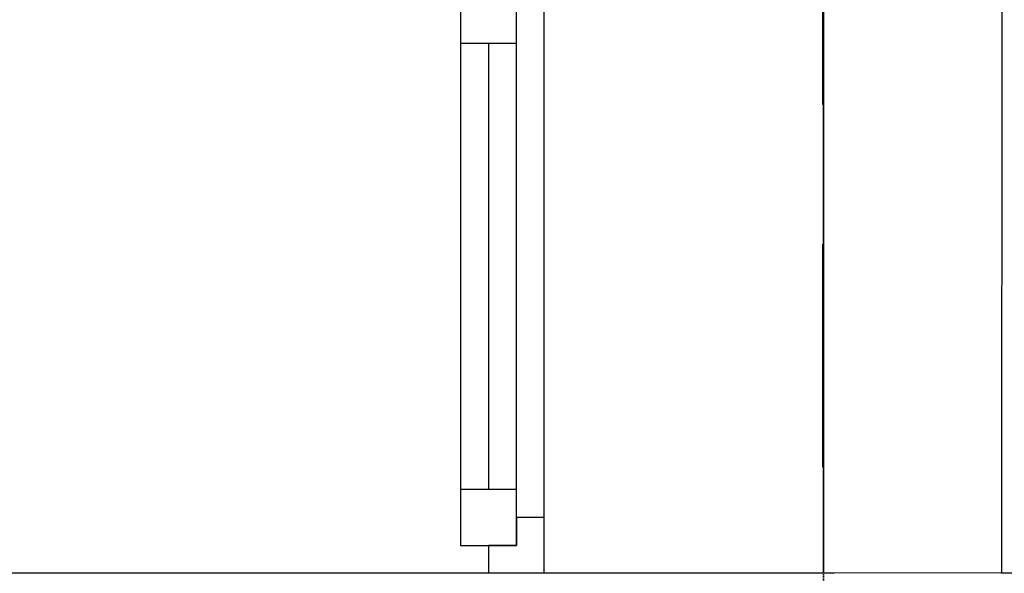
# Model space of a CAD drawing. Header units: millimetres. Extents: x -28761 to 4793, y -4271 to 20239.
# Tile 226 of 256: x -1042 to -160, y 5105 to 5601. Entities that reach past the tile are written whole.
import ezdxf

# ---------------------------------------------------------------- set-up
doc = ezdxf.new("R2010")
doc.units = ezdxf.units.MM
doc.header["$MEASUREMENT"] = 0
for name, pattern in [('Wipeout_Contour', [1000, 0, -1000]), ('Čárkovaná', [325, 200, -125]), ('čárkovaná 3', [1.5, 1, -0.5])]:
    doc.linetypes.add(name, pattern=pattern)
for name, color, linetype in [('5._POHLED ZÁPADNÍ_1_Konstrukce - nenosné', 7, 'Continuous'), ('5._POHLED ZÁPADNÍ_1_Nové_Konstrukce - nenosné', 7, 'Continuous'), ('5._POHLED ZÁPADNÍ_1_Nové_Konstrukce - nosné', 7, 'Continuous'), ('5._POHLED ZÁPADNÍ_1_Nové_Otvory – Okna', 7, 'Continuous'), ('5._POHLED ZÁPADNÍ_1_Nové_Výplně – Řezové', 7, 'Continuous')]:
    doc.layers.add(name, color=color, linetype=linetype)

msp = doc.modelspace()

# ---------------------------------------------------------------- linework, layer by layer
at = {"layer": '5._POHLED ZÁPADNÍ_1_Nové_Otvory – Okna', "color": 1, "linetype": 'Continuous', "lineweight": 25}
for p, q in [((-321.69, 6155.17), (-321.69, 5105.17)), ((-646.69, 5630.17), (-646.69, 5580.17)), ((-596.69, 5580.17), (-596.69, 5630.17)), ((-571.69, 5155.17), (-571.69, 5630.17)), ((-646.69, 5580.17), (-646.69, 5180.17)), ((-646.69, 5580.17), (-596.69, 5580.17)), ((-646.69, 5580.17), (-646.69, 5180.17)), ((-621.69, 5580.17), (-621.69, 5180.17)), ((-596.69, 5180.17), (-596.69, 5580.17)), ((-596.69, 5180.17), (-646.69, 5180.17)), ((-646.69, 5180.17), (-646.69, 5130.17)), ((-596.69, 5130.17), (-596.69, 5180.17)), ((-571.69, 5155.17), (-596.69, 5155.17)), ((-596.69, 5155.17), (-596.69, 5130.17)), ((-571.69, 5105.17), (-571.69, 5155.17)), ((-646.69, 5130.17), (-596.69, 5130.17)), ((-596.69, 5130.17), (-621.69, 5130.17)), ((-621.69, 5130.17), (-621.69, 5105.17)), ((-621.69, 5105.17), (-1191.69, 5105.17)), ((-571.69, 5105.17), (-621.69, 5105.17)), ((-571.69, 5105.17), (-621.69, 5105.17)), ((-321.69, 5105.17), (-571.69, 5105.17)), ((-41.69, 5105.17), (-321.69, 5105.17))]:
    msp.add_line(p, q, dxfattribs=at)

# ---------------------------------------------------------------- next in the draw order: wipeouts: each hides what was drawn before it
at = {"color": 254, "linetype": 'Wipeout_Contour', "lineweight": 0, "ltscale": 25052.949126}
msp.add_wipeout([(-321.98, 5105.17), (-322.24, 3226.7), (-312.24, 3226.7), (-162.24, 3226.68), (-161.98, 5105.14), (-311.98, 5105.16)], dxfattribs=at).dxf.layer = '5._POHLED ZÁPADNÍ_1_Nové_Výplně – Řezové'

# ---------------------------------------------------------------- next in the draw order: linework, layer by layer
at = {"layer": '5._POHLED ZÁPADNÍ_1_Konstrukce - nenosné', "color": 7, "linetype": 'čárkovaná 3', "lineweight": 35}
msp.add_line((-321.45, 349.97), (-321.45, 17970.06), dxfattribs=at)
at = {"layer": '5._POHLED ZÁPADNÍ_1_Nové_Konstrukce - nenosné', "color": 1, "linetype": 'Čárkovaná', "lineweight": 25}
msp.add_line((-322.39, 6375.17), (-322.39, 4885.17), dxfattribs=at)
at = {"layer": '5._POHLED ZÁPADNÍ_1_Nové_Konstrukce - nosné', "color": 1, "linetype": 'Continuous', "lineweight": 25}
msp.add_line((-311.98, 5105.16), (-321.98, 5105.17), dxfattribs=at)
at = {"layer": '5._POHLED ZÁPADNÍ_1_Nové_Otvory – Okna', "color": 1, "linetype": 'Continuous', "lineweight": 25}
for p, q in [((-321.83, 6155.17), (-321.98, 5105.17)), ((-161.84, 6155.14), (-161.98, 5105.14)), ((-311.98, 5105.16), (-321.98, 5105.17))]:
    msp.add_line(p, q, dxfattribs=at)

doc.saveas('drawing.dxf')
